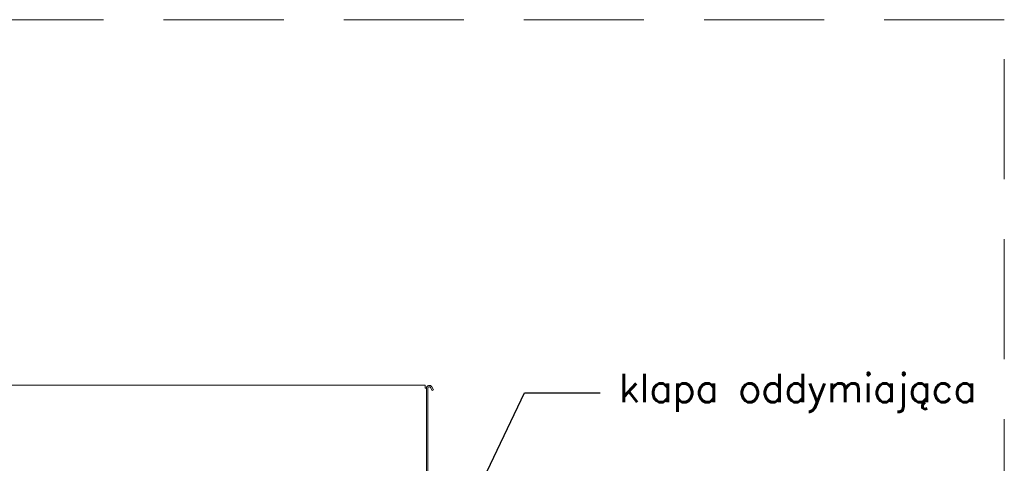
# Model space of a CAD drawing. Header units: millimetres. Extents: x -1427 to 15787, y -1578 to 5789.
# Tile 126 of 146: x 2074 to 2179, y 2569 to 2616. Entities that reach past the tile are written whole.
import ezdxf
from ezdxf import colors
from ezdxf.entities.mleader import LeaderData, LeaderLine
from ezdxf.math import Vec2, Vec3

# ---------------------------------------------------------------- set-up
doc = ezdxf.new("R2010")
doc.units = ezdxf.units.MM
doc.linetypes.add('DASHED', pattern=[19.05, 12.7, -6.35])
doc.layers.add('.OPIS', color=4, linetype='Continuous', lineweight=13)
doc.layers.add('Visible (ISO)', color=7, linetype='Continuous', lineweight=50)
doc.styles.add('TXT', font='simplex.shx')

# ---------------------------------------------------------------- blocks, each defined once
blk = doc.blocks.new('A$C3bf03bbc')
at = {"layer": 'Visible (ISO)', "lineweight": 9}
for p, q in [((135, 711.5), (-562, 711.5)), ((135, 711.5), (135, 708.5)), ((135, 708.5), (136.5, 708.5)), ((136.5, 708.5), (136.5, 506.5)), ((138, 708.5), (138, 506.5)), ((142.7, 706), (140.8, 709.3)), ((142.1, 710), (144, 706.7)), ((142.7, 706), (144, 706.7))]:
    blk.add_line(p, q, dxfattribs=at)
for radius in [3, 1.5]:
    blk.add_arc((139.5, 708.5), radius, 30, 180, dxfattribs=at)

msp = doc.modelspace()

# ---------------------------------------------------------------- linework, layer by layer
at = {"layer": '.OPIS', "linetype": 'DASHED'}
msp.add_lwpolyline([(1933.98206, 2256.44791), (2178.58636, 2256.44791), (2178.58636, 2616.2389), (1933.98206, 2616.2389)], close=True, dxfattribs=at)

# ---------------------------------------------------------------- block references
at = {"xscale": 0.1, "yscale": 0.1, "zscale": 0.1}
msp.add_blockref('A$C3bf03bbc', (2103.83557, 2506.38911), dxfattribs=at)

# ---------------------------------------------------------------- leaders
ml = msp.add_multileader_mtext('Standard')
ml.set_content('klapa oddymiająca ', color=256, style='TXT')
ml.set_leader_properties()
ml.build(insert=Vec2(0, 0))
ml.multileader.update_dxf_attribs({"text_left_attachment_type": 2, "text_right_attachment_type": 2})
ctx = ml.context
ctx.base_point, ctx.char_height, ctx.plane_origin = Vec3(2135.85068, 2576.74446), 3, Vec3(2120.77557, 2555.74097)
ctx.left_attachment, ctx.right_attachment = 2, 2
notes = []
notes.append((ctx, [(0, (1, 1, 0), (2127.85068, 2576.74446), (1, 0), 8, [(0, [(2106.66057, 2532.23911)], 0, [])])]))
ctx.mtext.insert, ctx.mtext.flow_direction = Vec3(2137.85068, 2578.74446), 5
for ctx, leaders in notes:
    for number, flags, end, landing, length, lines in leaders:
        leader = LeaderData()
        leader.index, (leader.has_last_leader_line, leader.has_dogleg_vector, leader.attachment_direction) = number, flags
        leader.last_leader_point, leader.dogleg_vector, leader.dogleg_length = Vec3(end), Vec3(landing), length
        for number, points, colour, breaks in lines:
            line = LeaderLine()
            line.index, line.vertices, line.color, line.breaks = number, Vec3.list(points), colors.encode_raw_color(colour), breaks
            leader.lines.append(line)
        ctx.leaders.append(leader)

doc.saveas('drawing.dxf')
